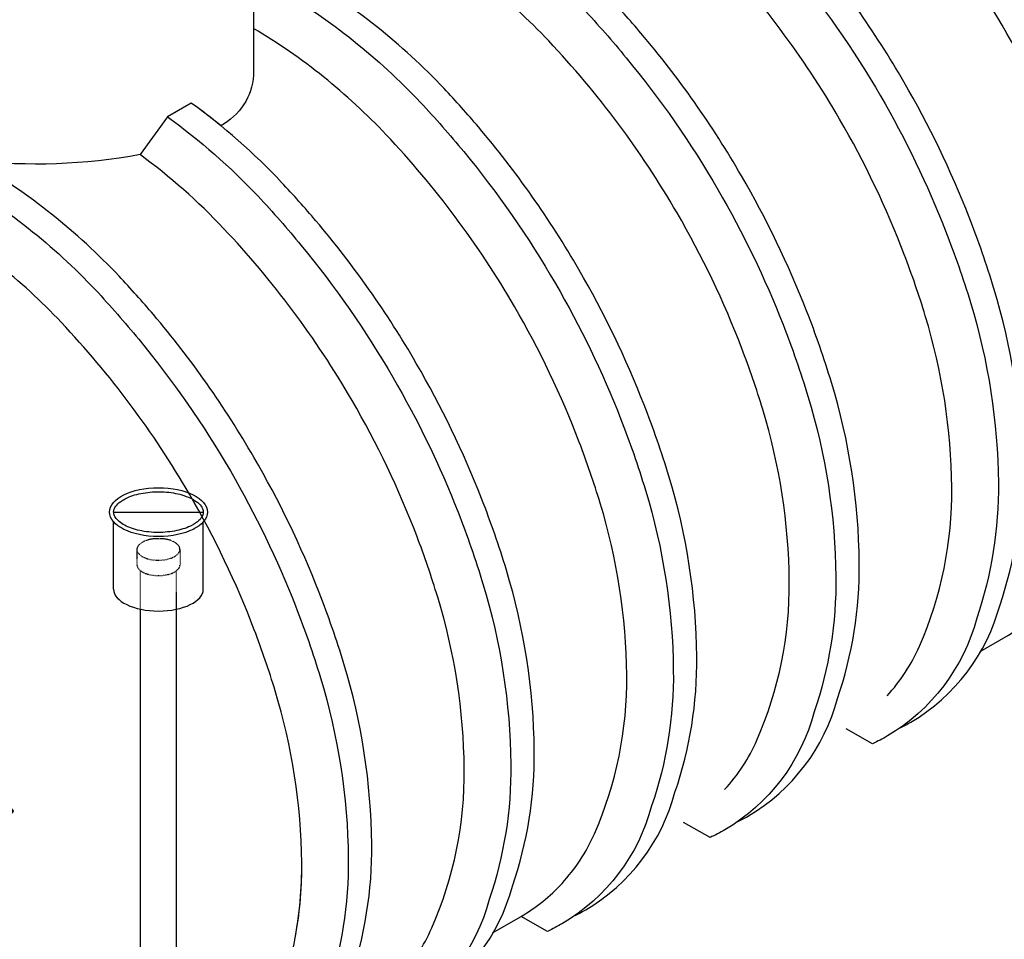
# Model space of a CAD drawing. Extents: x -15981 to -11679, y 2285 to 5601.
# Tile 50 of 103: x -14216 to -14019, y 2994 to 3178. Entities that reach past the tile are written whole.
import ezdxf

# ---------------------------------------------------------------- set-up
doc = ezdxf.new("R2010")
doc.units = 0
doc.header["$MEASUREMENT"] = 0
doc.linetypes.add('HIDDEN5', pattern=[0.05, 0.025, -0.025])
doc.layers.get('DEFPOINTS').update_dxf_attribs({"linetype": 'CONTINUOUS'})
for name, color, linetype in [('RISERS', 3, 'CONTINUOUS'), ('SUMP', 3, 'CONTINUOUS'), ('TANK', 2, 'CONTINUOUS'), ('TEXT', 3, 'CONTINUOUS')]:
    doc.layers.add(name, color=color, linetype=linetype)
doc.styles.add('SIMPLEX', font='simplex')

msp = doc.modelspace()

# ---------------------------------------------------------------- linework, layer by layer
at = {"layer": 'DEFPOINTS'}
msp.add_line((-14197.63, 3079.49, 0), (-14179.67, 3079.49, 0), dxfattribs=at)
at = {"layer": 'RISERS', "linetype": 'Continuous'}
for p, q in [((-14197.63, 3064.04, 0), (-14197.63, 3077.54, 0)), ((-14179.67, 3064.04, 0), (-14179.67, 3077.54, 0)), ((-14192.25, 2867.86, 0), (-14192.25, 3060.04, 0)), ((-14185.05, 2867.87, 0), (-14185.05, 3060.04, 0))]:
    msp.add_line(p, q, dxfattribs=at)
at = {"layer": 'RISERS', "color": 7, "linetype": 'HIDDEN5'}
for p, q in [((-14192.98, 3072, 0), (-14192.97, 3068.93, 0)), ((-14184.34, 3072.02, 0), (-14184.33, 3068.95, 0)), ((-14192.25, 3060.04, 0), (-14192.25, 3067.8, 0)), ((-14185.05, 3059.99, 0), (-14185.05, 3067.77, 0))]:
    msp.add_line(p, q, dxfattribs=at)
at = {"layer": 'RISERS', "color": 7, "linetype": 'HIDDEN5', "elevation": 0}
msp.add_lwpolyline([(-14188.66, 3074.17, 0.05), (-14190.41, 3074.01, 0.06), (-14191.72, 3073.54, 0.1), (-14192.71, 3072.74, 0.17), (-14192.98, 3072, 0.17), (-14192.71, 3071.28, 0.1), (-14191.71, 3070.49, 0.06), (-14190.4, 3070.03, 0.05), (-14188.65, 3069.85, 0.05), (-14186.91, 3070.04, 0.06), (-14185.59, 3070.51, 0.1), (-14184.61, 3071.3, 0.17), (-14184.34, 3072.02, 0.17), (-14184.61, 3072.76, 0.1), (-14185.6, 3073.55, 0.06), (-14186.92, 3074.02, 0.05)], format="xyb", close=True, dxfattribs=at)
msp.add_lwpolyline([(-14192.97, 3068.93, 0.17), (-14192.7, 3068.21, 0.1), (-14191.71, 3067.4, 0.06), (-14190.39, 3066.95, 0.05), (-14188.65, 3066.78, 0.05), (-14186.9, 3066.96, 0.06), (-14185.59, 3067.41, 0.1), (-14184.6, 3068.22, 0.17), (-14184.33, 3068.95, 0.17)], format="xyb", dxfattribs=at)
at = {"layer": 'RISERS'}
msp.add_ellipse((-14188.65, 3079.49, 0), major_axis=(-9.79, 0), ratio=0.499687, dxfattribs=at)
msp.add_ellipse((-14188.65, 3064.04, 0), major_axis=(8.98, 0), ratio=0.485856, start_param=3.141593, end_param=6.283185, dxfattribs=at)
msp.add_open_spline([(-14197.63, 3079.49, 0), (-14197.63, 3079.26, 0), (-14197.58, 3079.02, 0), (-14197.35, 3078.52, 0), (-14197.18, 3078.25, 0), (-14196.69, 3077.72, 0), (-14196.37, 3077.46, 0), (-14195.27, 3076.74, 0), (-14194.33, 3076.32, 0), (-14192.15, 3075.71, 0), (-14190.92, 3075.51, 0), (-14188.39, 3075.37, 0), (-14187.1, 3075.44, 0), (-14184.68, 3075.81, 0), (-14183.56, 3076.12, 0), (-14181.91, 3076.82, 0), (-14181.3, 3077.18, 0), (-14180.45, 3077.86, 0), (-14180.17, 3078.18, 0), (-14179.79, 3078.8, 0), (-14179.7, 3079.09, 0), (-14179.66, 3079.65, 0), (-14179.7, 3079.93, 0), (-14179.97, 3080.52, 0), (-14180.19, 3080.84, 0), (-14180.84, 3081.47, 0), (-14181.27, 3081.78, 0), (-14182.3, 3082.35, 0), (-14182.9, 3082.6, 0), (-14184.6, 3083.16, 0), (-14185.8, 3083.39, 0), (-14188.29, 3083.61, 0), (-14189.58, 3083.59, 0), (-14192.04, 3083.3, 0), (-14193.2, 3083.03, 0), (-14194.99, 3082.37, 0), (-14195.68, 3082.01, 0), (-14196.65, 3081.31, 0), (-14196.98, 3080.98, 0), (-14197.44, 3080.33, 0), (-14197.56, 3080.03, 0), (-14197.62, 3079.65, 0), (-14197.63, 3079.57, 0), (-14197.63, 3079.49, 0)], degree=3, knots=[0, 0, 0, 0, 0.217112, 0.217112, 0.434225, 0.434225, 0.651337, 0.651337, 1.057335, 1.057335, 1.463333, 1.463333, 1.869331, 1.869331, 2.275329, 2.275329, 2.587137, 2.587137, 2.845189, 2.845189, 3.103241, 3.103241, 3.361294, 3.361294, 3.619346, 3.619346, 3.877398, 3.877398, 4.13545, 4.13545, 4.540089, 4.540089, 4.944729, 4.944729, 5.349368, 5.349368, 5.675074, 5.675074, 5.942396, 5.942396, 6.209717, 6.209717, 6.283185, 6.283185, 6.283185, 6.283185], dxfattribs=at)
at = {"layer": 'SUMP', "elevation": 0}
msp.add_lwpolyline([(-14175.63, 3206), (-14172.2, 3201.67, -0.149135), (-14169.6, 3192.01), (-14169.6, 3166.98, -0.25813), (-14176.19, 3156.89, 0.014433), (-14182.08, 3161.43), (-14186.83, 3158.68), (-14192.34, 3151.09, -0.074466), (-14225.86, 3149.93)], format="xyb", dxfattribs=at)
at = {"layer": 'TANK', "elevation": 0}
for points in [[(-14004.37, 3070.06, 0.010321), (-14003.75, 3071.4, 0.106395), (-13997.26, 3103.23, 0.071312), (-14002.57, 3137.62, 0.017305), (-14006.77, 3149.86, 0.040291), (-14019.73, 3177.02, 0.057637), (-14045.44, 3211.46, 0.071312), (-14072.66, 3233.12, 0.106395), (-14103.52, 3243.27, 0.159299), (-14125.03, 3238.67), (-14130.46, 3235.54)], [(-14020.15, 3060.95, 0.085441), (-14015.77, 3088.12, 0.071312), (-14021.36, 3124.25, 0.019282), (-14026.33, 3138.57, 0.038312), (-14039.39, 3165.66, 0.044515), (-14059.5, 3194.2, 0.013151), (-14066.39, 3201.91, 0.071312), (-14095, 3224.67, 0.106395), (-14127.42, 3235.34, 0.051098), (-14135.01, 3235.37, 0.051098)], [(-14135.01, 3232.75, -0.019436), (-14132.13, 3232.56, -0.106395), (-14099.7, 3221.89, -0.071312), (-14071.09, 3199.13, -0.016688), (-14062.45, 3189.26, -0.040957), (-14044.09, 3162.88, -0.038238), (-14031.05, 3135.84, -0.019356), (-14026.06, 3121.47, -0.071312), (-14020.48, 3085.34, -0.085174), (-14024.82, 3058.25)], [(-14042.77, 3042.69, 0.083466), (-14036.29, 3052.61, 0.106395), (-14029.8, 3084.44, 0.071312), (-14035.11, 3118.83, 0.017305), (-14039.31, 3131.07, 0.040291), (-14052.28, 3158.23, 0.057637), (-14077.98, 3192.67, 0.071312), (-14105.2, 3214.33, 0.102937), (-14135.01, 3224.37, 0.102937)], [(-14052.69, 3042.16, 0.085441), (-14048.32, 3069.33, 0.071312), (-14053.9, 3105.47, 0.019282), (-14058.87, 3119.78, 0.038312), (-14071.93, 3146.87, 0.044515), (-14092.04, 3175.42, 0.013151), (-14098.93, 3183.12, 0.071312), (-14127.54, 3205.89, 0.106395), (-14159.97, 3216.55, 0.166072), (-14183.43, 3211.22, 0.14612)], [(-14183.04, 3211.06, -0.12674), (-14164.67, 3213.77, -0.106395), (-14132.24, 3203.11, -0.071312), (-14103.63, 3180.34, -0.016688), (-14094.99, 3170.47, -0.040957), (-14076.63, 3144.09, -0.038238), (-14063.59, 3117.05, -0.019356), (-14058.6, 3102.69, -0.071312), (-14053.02, 3066.55, -0.085174), (-14057.36, 3039.46)], [(-14075.31, 3023.9, 0.083466), (-14068.83, 3033.83, 0.106395), (-14062.34, 3065.66, 0.071312), (-14067.65, 3100.04, 0.017305), (-14071.85, 3112.29, 0.040291), (-14084.82, 3139.44, 0.057637), (-14110.52, 3173.88, 0.071312), (-14137.74, 3195.55, 0.106395), (-14168.6, 3205.7, 0.048379), (-14175.44, 3205.75, 0.048379)], [(-14085.23, 3023.37, 0.085441), (-14080.86, 3050.54, 0.071312), (-14086.44, 3086.68, 0.019282), (-14091.41, 3100.99, 0.038312), (-14104.47, 3128.08, 0.044515), (-14124.58, 3156.63, 0.013151), (-14131.47, 3164.33, 0.071312), (-14160.08, 3187.1, 0.032853), (-14169.6, 3191.86, 0.032853)], [(-14169.6, 3186.93, -0.016899), (-14164.78, 3184.32, -0.071312), (-14136.17, 3161.55, -0.016688), (-14127.53, 3151.69, -0.040957), (-14109.18, 3125.3, -0.038238), (-14096.13, 3098.27, -0.019356), (-14091.14, 3083.9, -0.071312), (-14085.56, 3047.76, -0.085174), (-14089.9, 3020.67)], [(-14107.85, 3005.12, 0.083466), (-14101.37, 3015.04, 0.106395), (-14094.88, 3046.87, 0.071312), (-14100.19, 3081.26, 0.017305), (-14104.39, 3093.5, 0.040291), (-14117.36, 3120.65, 0.057637), (-14143.06, 3155.09, 0.069687), (-14169.6, 3176.36, 0.069687)], [(-14150.31, 2985.8, 0.085441), (-14145.94, 3012.97, 0.071312), (-14151.52, 3049.1, 0.019282), (-14156.49, 3063.42, 0.038312), (-14169.56, 3090.51, 0.044515), (-14189.66, 3119.05, 0.013151), (-14196.55, 3126.76, 0.071312), (-14225.16, 3149.52, 0.106395), (-14257.59, 3160.19, 0.149431), (-14278.95, 3156.06), (-14286.12, 3151.85), (-14287.73, 3144.73)], [(-14117.77, 3004.58, 0.085441), (-14113.4, 3031.76, 0.071312), (-14118.98, 3067.89, 0.019282), (-14123.95, 3082.21, 0.038312), (-14137.02, 3109.29, 0.044515), (-14157.12, 3137.84, 0.013151), (-14164.01, 3145.54, 0.046791), (-14182.08, 3161.43, 0.046791)], [(-14186.83, 3158.68, -0.046913), (-14168.71, 3142.76, -0.016688), (-14160.07, 3132.9, -0.040957), (-14141.72, 3106.51, -0.038238), (-14128.67, 3079.48, -0.019356), (-14123.68, 3065.11, -0.071312), (-14118.1, 3028.98, -0.085174), (-14122.44, 3001.89)], [(-14286.12, 3151.85, -0.16913), (-14262.29, 3157.41, -0.106395), (-14229.86, 3146.74, -0.071312), (-14201.25, 3123.98, -0.016688), (-14192.61, 3114.11, -0.040957), (-14174.26, 3087.73, -0.038238), (-14161.21, 3060.69, -0.019356), (-14156.22, 3046.32, -0.071312), (-14150.64, 3010.19, -0.085174), (-14154.98, 2983.1, -0.085174)], [(-14140.39, 2986.33, 0.083466), (-14133.91, 2996.25, 0.106395), (-14127.42, 3028.08, 0.071312), (-14132.74, 3062.47, 0.017305), (-14136.93, 3074.71, 0.040291), (-14149.9, 3101.87, 0.057637), (-14175.6, 3136.31, 0.045631), (-14192.34, 3151.09, 0.045631)], [(-14161.34, 2993.92, 0.050104), (-14159.96, 3009.29, 0.071312), (-14165.28, 3043.68, 0.017305), (-14169.47, 3055.92, 0.040291), (-14182.44, 3083.08, 0.057637), (-14208.14, 3117.52, 0.071312), (-14235.37, 3139.18, 0.106395), (-14266.22, 3149.33, 0.159299), (-14287.73, 3144.73), (-14293.32, 3141.51)], [(-14172.93, 2967.54, 0.083466), (-14166.45, 2977.46, 0.106395), (-14159.96, 3009.29, 0.071312), (-14165.28, 3043.68, 0.017305), (-14169.47, 3055.92, 0.040291), (-14182.44, 3083.08, 0.057637), (-14208.14, 3117.52, 0.071312), (-14235.37, 3139.18, 0.106395), (-14266.22, 3149.33, 0.159299), (-14287.73, 3144.73), (-14293.16, 3141.6)], [(-14024.13, 3051.56), (-14018.43, 3054.87, 0.147933), (-14004.37, 3070.06, 0.074217)], [(-14040.13, 3036.28, 0.016322), (-14037.99, 3037.43, 0.196926), (-14020.15, 3060.95, 0.155938)], [(-14024.82, 3058.25, -0.19731), (-14042.69, 3034.65, -0.0225), (-14045.66, 3033.1), (-14050.97, 3036.09)], [(-14072.67, 3017.49, 0.016322), (-14070.53, 3018.64, 0.196926), (-14052.69, 3042.16, 0.155938)], [(-14057.36, 3039.46, -0.19731), (-14075.23, 3015.86, -0.0225), (-14078.2, 3014.31), (-14083.51, 3017.3)], [(-14105.21, 2998.7, 0.016322), (-14103.08, 2999.85, 0.196926), (-14085.23, 3023.37, 0.155938)], [(-14089.9, 3020.67, -0.19731), (-14107.78, 2997.07, -0.0225), (-14110.74, 2995.52), (-14116.05, 2998.51)], [(-14137.76, 2979.91, 0.016322), (-14135.62, 2981.06, 0.196926), (-14117.77, 3004.58, 0.155938)], [(-14121.75, 2995.2), (-14116.05, 2998.51, 0.074051), (-14107.85, 3005.12, 0.074051)], [(-14122.44, 3001.89, -0.19731), (-14140.32, 2978.28, -0.0225), (-14143.28, 2976.73), (-14148.59, 2979.72)]]:
    msp.add_lwpolyline(points, format="xyb", dxfattribs=at)

# ---------------------------------------------------------------- texts
at = {"layer": 'TEXT', "insert": (-14317.39, 3058.19, 0), "char_height": 9, "width": 134.9173, "attachment_point": 1, "style": 'SIMPLEX'}
msp.add_mtext('15,000 GALLON DOUBLE WALL FIBERGLASS U.G. TANK', dxfattribs=at)

doc.saveas('drawing.dxf')
